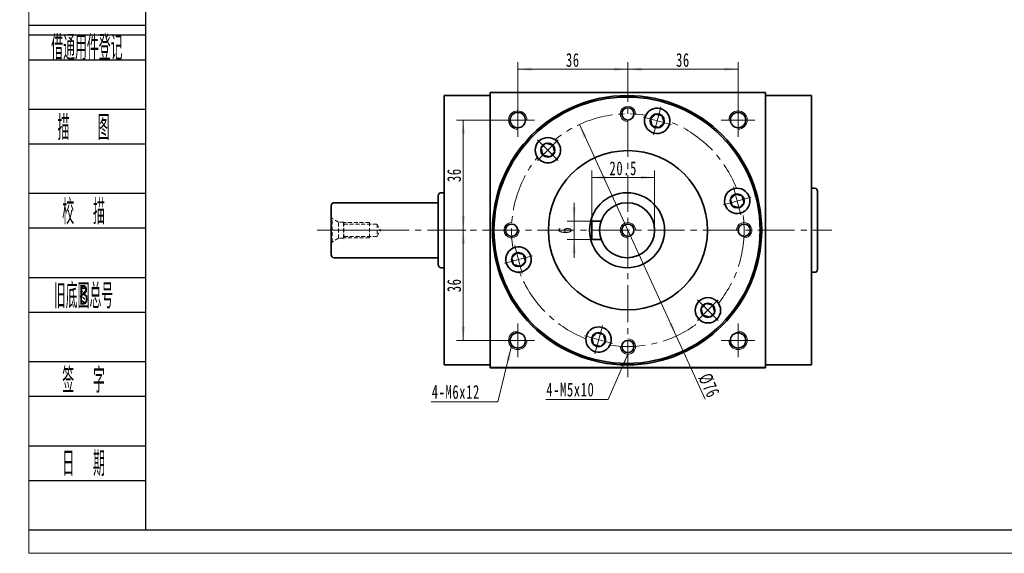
# Model space of a CAD drawing. Header units: millimetres. Extents: x -12 to 632, y 44 to 497.
# Tile 1 of 4: x -12 to 310, y 44 to 218. Entities that reach past the tile are written whole.
import ezdxf
from ezdxf.enums import TextEntityAlignment as Align

# ---------------------------------------------------------------- set-up
doc = ezdxf.new("R2010")
doc.units = ezdxf.units.MM
doc.set_wipeout_variables(frame=1)
doc.linetypes.add('HIDDEN', pattern=[1.905, 1.27, -0.635])
doc.linetypes.add('点画线', pattern=[18, 12, -2, 2, -2])
doc.layers.get('0').update_dxf_attribs({"lineweight": 35})
doc.layers.add('2细线层', color=4, linetype='Continuous')
doc.layers.add('6文字层', color=3, linetype='Continuous')
for name, color, linetype, lineweight in [('中心线层', 1, '点画线', 18), ('图框_外框线', 7, 'Continuous', 18), ('尺寸线层', 3, 'Continuous', 18), ('粗实线', 7, 'Continuous', 50), ('粗实线层', 7, 'Continuous', 35)]:
    doc.layers.add(name, color=color, linetype=linetype, lineweight=lineweight)
doc.styles.add('PC_TEXTSTYLE', font='ISOCP.SHX', dxfattribs={"width": 0.707, "bigfont": 'GBCBIG.SHX'})
doc.styles.add('标准', font='txt', dxfattribs={"width": 0.667})
doc.dimstyles.new('a4-1-1', dxfattribs={"dimtxt": 3, "dimasz": 3, "dimexe": 1.5, "dimexo": 0, "dimgap": 0.5, "dimtad": 1, "dimdec": 3, "dimdsep": 46, "dimtxsty": '标准', "dimblk": '_CAXARROW', "dimcen": 0, "dimdle": 4, "dimazin": 2, "dimtfac": 0.707107, "dimtdec": 3, "dimtix": 1, "dimtmove": 2, "dimatfit": 3, "dimfxl": 0, "dimfrac": 2, "dimtolj": 1, "dimtzin": 0, "dimarcsym": 0})

# ---------------------------------------------------------------- blocks, each defined once
blk = doc.blocks.new('23343f_6')
at = {"layer": '中心线层', "linetype": '点画线', "lineweight": 18}
blk.add_line((17.47, 0), (-1.33, 0), dxfattribs=at)
at = {"layer": '粗实线层', "color": 6, "linetype": 'HIDDEN', "lineweight": 18}
for p, q in [((0, -4.4), (0, 4.4)), ((0, 4.4), (0.32, 3.85)), ((2.4, 2.65), (0.32, 3.85)), ((0.32, -3.85), (0.32, 3.85)), ((4, 2.65), (2.4, 2.65)), ((2.4, -2.65), (2.4, 2.65)), ((4.15, 2.5), (4, 2.65)), ((4, -2.65), (4, 2.65)), ((12.5, 2.5), (4.15, 2.5)), ((4.15, -2.5), (4.15, 2.5)), ((4.15, 2), (15, 2)), ((12.5, -2.5), (12.5, 2.5)), ((15, 2), (16.15, 0)), ((15, 2), (15, -2)), ((2.4, -2.65), (0.32, -3.85)), ((4, -2.65), (2.4, -2.65)), ((4.15, -2.5), (4, -2.65)), ((4.15, -2), (15, -2)), ((12.5, -2.5), (4.15, -2.5)), ((15, -2), (16.15, 0)), ((0, -4.4), (0.32, -3.85))]:
    blk.add_line(p, q, dxfattribs=at)
blk = doc.blocks.new('*X39')
at = {"layer": '尺寸线层', "linetype": 'Continuous'}
for points in [[(175.38, 166.87), (179.88, 167.44), (179.88, 166.31)], [(195.88, 166.87), (191.38, 167.44), (191.38, 166.31)]]:
    blk.add_hatch(color=0, dxfattribs=at).paths.add_polyline_path(points, flags=0)
at = {"layer": '尺寸线层', "color": 0, "linetype": 'Continuous'}
for p, q in [((175.38, 152.65), (175.38, 169.12)), ((195.88, 149.65), (195.88, 169.12)), ((175.38, 166.87), (195.88, 166.87))]:
    blk.add_line(p, q, dxfattribs=at)
at = {"layer": '尺寸线层', "color": 0, "insert": (185.63, 169.85), "char_height": 4.5, "width": 16.432, "attachment_point": 5, "line_spacing_factor": 1.15057, "style": '标准'}
blk.add_mtext('\\T1.1;20.5', dxfattribs=at)
blk = doc.blocks.new('_CAXARROW')
blk.add_hatch(color=0).paths.add_polyline_path([(0, 0), (-1, 0.125), (-1, -0.125)], flags=0)
blk = doc.blocks.new('*X40')
at = {"layer": '尺寸线层', "linetype": 'Continuous'}
for points in [[(169.56, 152.65), (170.12, 157.15), (169, 157.15)], [(169.56, 146.65), (170.12, 142.15), (169, 142.15)]]:
    blk.add_hatch(color=0, dxfattribs=at).paths.add_polyline_path(points, flags=0)
at = {"layer": '尺寸线层', "color": 0, "linetype": 'Continuous'}
for p, q in [((169.56, 158.65), (169.56, 140.65)), ((175.38, 152.65), (167.31, 152.65)), ((175.38, 146.65), (167.31, 146.65))]:
    blk.add_line(p, q, dxfattribs=at)
at = {"layer": '尺寸线层', "color": 0, "insert": (166.59, 149.65), "char_height": 4.5, "width": 9, "attachment_point": 5, "rotation": 90, "line_spacing_factor": 1.15057, "style": '标准'}
blk.add_mtext('\\T1.1;6', dxfattribs=at)
blk = doc.blocks.new('*X42')
at = {"layer": '尺寸线层', "linetype": 'Continuous'}
for points in [[(171.31, 184.2), (172.67, 179.87), (173.69, 180.34)], [(202.97, 115.11), (200.59, 118.97), (201.61, 119.43)]]:
    blk.add_hatch(color=0, dxfattribs=at).paths.add_polyline_path(points, flags=0)
at = {"layer": '尺寸线层', "color": 0, "linetype": 'Continuous'}
blk.add_line((212.45, 94.43), (171.31, 184.2), dxfattribs=at)
at = {"layer": '尺寸线层', "color": 0, "insert": (213.67, 98.91), "char_height": 4.5, "width": 14.8161, "attachment_point": 5, "rotation": 294.6227, "line_spacing_factor": 1.15057, "style": '标准'}
blk.add_mtext('\\T1.1;%%C76', dxfattribs=at)
blk = doc.blocks.new('*X43')
at = {"layer": '尺寸线层', "linetype": 'Continuous'}
blk.add_hatch(color=0, dxfattribs=at).paths.add_polyline_path([(8.68, 14.78), (7.39, 10.44), (6.36, 10.89)], flags=0)
at = {"layer": '尺寸线层', "color": 0, "linetype": 'Continuous'}
blk.add_line((8.68, 14.78), (2.21, 0), dxfattribs=at)
at = {"layer": '尺寸线层', "color": 0}
for p, q in [((2.21, 0), (0, 0)), ((0, 0), (0, 0)), ((0, 0), (-18.19, 0))]:
    blk.add_line(p, q, dxfattribs=at)
at = {"layer": '尺寸线层', "color": 0, "insert": (-2.25, 0.9), "char_height": 4.5, "width": 30.4628, "attachment_point": 9, "line_spacing_factor": 1.15057, "style": '标准'}
blk.add_mtext('\\T1.1;4-M5x10', dxfattribs=at)
blk = doc.blocks.new('*X50')
at = {"layer": '尺寸线层', "linetype": 'Continuous'}
for points in [[(151.14, 202.27), (155.64, 201.71), (155.64, 202.83)], [(187.14, 202.27), (182.64, 201.71), (182.64, 202.83)]]:
    blk.add_hatch(color=0, dxfattribs=at).paths.add_polyline_path(points, flags=0)
at = {"layer": '尺寸线层', "color": 0, "linetype": 'Continuous'}
for p, q in [((151.14, 191.15), (151.14, 204.52)), ((187.14, 197.65), (187.14, 204.52)), ((187.14, 202.27), (151.14, 202.27))]:
    blk.add_line(p, q, dxfattribs=at)
at = {"layer": '尺寸线层', "color": 0, "insert": (169.14, 205.25), "char_height": 4.5, "width": 9, "attachment_point": 5, "line_spacing_factor": 1.15057, "style": '标准'}
blk.add_mtext('\\T1.1;36', dxfattribs=at)
blk = doc.blocks.new('*X51')
at = {"layer": '尺寸线层', "linetype": 'Continuous'}
for points in [[(133.34, 185.65), (133.9, 181.15), (132.78, 181.15)], [(133.34, 149.65), (133.9, 154.15), (132.78, 154.15)]]:
    blk.add_hatch(color=0, dxfattribs=at).paths.add_polyline_path(points, flags=0)
at = {"layer": '尺寸线层', "color": 0, "linetype": 'Continuous'}
for p, q in [((145.64, 185.65), (131.09, 185.65)), ((133.34, 185.65), (133.34, 149.65)), ((134.25, 149.65), (131.09, 149.65))]:
    blk.add_line(p, q, dxfattribs=at)
at = {"layer": '尺寸线层', "color": 0, "insert": (130.36, 167.65), "char_height": 4.5, "width": 9, "attachment_point": 5, "rotation": 90, "line_spacing_factor": 1.15057, "style": '标准'}
blk.add_mtext('\\T1.1;36', dxfattribs=at)
blk = doc.blocks.new('*X52')
at = {"layer": '尺寸线层', "linetype": 'Continuous'}
for points in [[(187.14, 202.27), (191.64, 202.83), (191.64, 201.71)], [(223.14, 202.27), (218.64, 202.83), (218.64, 201.71)]]:
    blk.add_hatch(color=0, dxfattribs=at).paths.add_polyline_path(points, flags=0)
at = {"layer": '尺寸线层', "color": 0, "linetype": 'Continuous'}
for p, q in [((187.14, 197.65), (187.14, 204.52)), ((223.14, 191.15), (223.14, 204.52)), ((187.14, 202.27), (223.14, 202.27))]:
    blk.add_line(p, q, dxfattribs=at)
at = {"layer": '尺寸线层', "color": 0, "insert": (205.14, 205.25), "char_height": 4.5, "width": 9, "attachment_point": 5, "line_spacing_factor": 1.15057, "style": '标准'}
blk.add_mtext('\\T1.1;36', dxfattribs=at)
blk = doc.blocks.new('*X53')
at = {"layer": '尺寸线层', "linetype": 'Continuous'}
for points in [[(133.34, 149.65), (133.9, 145.15), (132.78, 145.15)], [(133.34, 113.65), (133.9, 118.15), (132.78, 118.15)]]:
    blk.add_hatch(color=0, dxfattribs=at).paths.add_polyline_path(points, flags=0)
at = {"layer": '尺寸线层', "color": 0, "linetype": 'Continuous'}
for p, q in [((134.25, 149.65), (131.09, 149.65)), ((133.34, 149.65), (133.34, 113.65)), ((145.64, 113.65), (131.09, 113.65))]:
    blk.add_line(p, q, dxfattribs=at)
at = {"layer": '尺寸线层', "color": 0, "insert": (130.36, 131.65), "char_height": 4.5, "width": 9, "attachment_point": 5, "rotation": 90, "line_spacing_factor": 1.15057, "style": '标准'}
blk.add_mtext('\\T1.1;36', dxfattribs=at)
blk = doc.blocks.new('*X54')
at = {"layer": '尺寸线层', "linetype": 'Continuous'}
blk.add_hatch(color=0, dxfattribs=at).paths.add_polyline_path([(8.01, 17.89), (7.5, 13.39), (6.4, 13.65)], flags=0)
at = {"layer": '尺寸线层', "color": 0, "linetype": 'Continuous'}
blk.add_line((8.01, 17.89), (3.67, 0), dxfattribs=at)
at = {"layer": '尺寸线层', "color": 0}
for p, q in [((0, 0), (-18.14, 0)), ((3.67, 0), (0, 0)), ((0, 0), (0, 0))]:
    blk.add_line(p, q, dxfattribs=at)
at = {"layer": '尺寸线层', "color": 0, "insert": (-2.25, 0.9), "char_height": 4.5, "width": 30.2032, "attachment_point": 9, "line_spacing_factor": 1.15057, "style": '标准'}
blk.add_mtext('\\T1.1;4-M6x12', dxfattribs=at)
blk = doc.blocks.new('*X55')
at = {"layer": '中心线层', "linetype": '点画线', "lineweight": 18}
for p, q in [((0, -4.76), (0, 4.76)), ((-4.76, 0), (4.76, 0))]:
    blk.add_line(p, q, dxfattribs=at)
at = {"layer": '粗实线层'}
for p, q in [((-2.31, 0), (-1.15, 2)), ((-2.31, 0), (-1.15, -2)), ((-1.15, 2), (1.15, 2)), ((2.31, 0), (1.15, 2)), ((2.31, 0), (1.15, 2)), ((2.31, 0), (1.15, -2)), ((-1.15, -2), (1.15, -2))]:
    blk.add_line(p, q, dxfattribs=at)
blk.add_circle((0, 0), 2.31, dxfattribs=at)
for start, end in [(0, 180), (180, 360)]:
    blk.add_arc((0, 0), 4.14, start, end, dxfattribs=at)

msp = doc.modelspace()

# ---------------------------------------------------------------- linework, layer by layer
at = {"layer": '2细线层'}
for p, q in [((-8.4191, 216.6989), (29.4474, 216.6989)), ((-8.4191, 213.464), (29.4474, 213.464)), ((-8.4191, 205.3769), (29.4474, 205.3769)), ((-8.4191, 189.2026), (29.4474, 189.2026)), ((-8.4191, 177.8807), (29.4474, 177.8807)), ((-8.4191, 161.7064), (29.4474, 161.7064)), ((-8.4191, 150.3844), (29.4474, 150.3844)), ((-8.4191, 134.2102), (29.4474, 134.2102)), ((-8.4191, 122.8882), (29.4474, 122.8882)), ((-8.4191, 106.714), (29.4474, 106.714)), ((-8.4191, 95.392), (29.4474, 95.392)), ((-8.4191, 79.2177), (29.4474, 79.2177)), ((-8.4191, 67.8958), (29.4474, 67.8958)), ((-8.4191, 51.7215), (29.4474, 51.7215))]:
    msp.add_line(p, q, dxfattribs=at)
at = {"layer": '中心线层'}
for p, q in [((187.1409, 101.6544), (187.1409, 197.6544)), ((151.1409, 180.1544), (151.1409, 191.1544)), ((223.1409, 191.1544), (223.1409, 180.1544)), ((145.6409, 185.6544), (156.6409, 185.6544)), ((217.6409, 185.6544), (228.6409, 185.6544)), ((85.626, 149.6544), (253.8159, 149.6544)), ((151.1409, 108.1544), (151.1409, 119.1544)), ((223.1409, 119.1544), (223.1409, 108.1544)), ((156.6409, 113.6544), (145.6409, 113.6544)), ((228.6409, 113.6544), (217.6409, 113.6544))]:
    msp.add_line(p, q, dxfattribs=at)
msp.add_circle((187.1409, 149.6544), 38, dxfattribs=at)
at = {"layer": '粗实线', "lineweight": 40}
msp.add_line((232.1409, 104.6544), (142.1409, 104.6544), dxfattribs=at)
at = {"layer": '粗实线层'}
for p, q in [((142.1409, 193.6544), (127.1409, 193.6544)), ((127.1409, 105.6544), (127.1409, 193.6544)), ((142.1409, 194.6544), (232.1409, 194.6544)), ((142.1409, 104.6544), (142.1409, 194.6544)), ((232.1409, 104.6544), (232.1409, 194.6544)), ((232.1409, 193.6544), (247.1409, 193.6544)), ((247.1409, 193.6544), (247.1409, 105.6544)), ((126.1409, 161.9044), (127.1409, 161.9044)), ((248.1409, 163.4044), (247.1409, 163.4044)), ((249.1409, 162.4044), (249.1409, 136.9044)), ((125.1409, 158.6544), (91.1409, 158.6544)), ((125.1409, 160.9044), (125.1409, 138.4044)), ((90.1409, 157.6544), (90.1409, 141.6544)), ((175.3776, 152.6544), (175.3776, 146.6544)), ((175.3776, 152.6544), (178.3923, 152.6544)), ((175.3776, 146.6544), (178.3923, 146.6544)), ((91.1409, 140.6544), (125.1409, 140.6544)), ((126.1409, 137.4044), (127.1409, 137.4044)), ((248.1409, 135.9044), (247.1409, 135.9044)), ((142.1409, 105.6544), (127.1409, 105.6544)), ((232.1409, 105.6544), (247.1409, 105.6544))]:
    msp.add_line(p, q, dxfattribs=at)
for centre, radius in [((186.8776, 149.6544), 44), ((186.8776, 149.6544), 43.5), ((151.1409, 185.6544), 2.5), ((187.1409, 187.6544), 2), ((223.1409, 185.6544), 2.5), ((187.1409, 149.6544), 26), ((186.8776, 149.6544), 12.25), ((186.8776, 149.6544), 9), ((149.1409, 149.6544), 2), ((187.1409, 149.6544), 2), ((225.1409, 149.6544), 2), ((151.1409, 113.6544), 2.5), ((223.1409, 113.6544), 2.5), ((187.1409, 111.6544), 2)]:
    msp.add_circle(centre, radius, dxfattribs=at)
at = {"layer": '粗实线层', "lineweight": 18}
for centre, radius, start, end in [((187.1409, 187.6544), 2.5, 358.11493, 270), ((151.1409, 185.6544), 3, 0, 270), ((223.1409, 185.6544), 3, 270, 180), ((149.1409, 149.6544), 2.5, 88.11493, 0), ((187.1409, 149.6544), 2.5, 0, 270), ((225.1409, 149.6544), 2.5, 268.11493, 180), ((151.1409, 113.6544), 3, 90, 360), ((223.1409, 113.6544), 3, 180, 90), ((187.1409, 111.6544), 2.5, 178.11493, 90)]:
    msp.add_arc(centre, radius, start, end, dxfattribs=at)
at = {"layer": '粗实线层'}
for centre, start, end in [((126.1409, 160.9044), 90, 180), ((248.1409, 162.4044), 0, 90), ((91.1409, 157.6544), 90, 180), ((91.1409, 141.6544), 180, 270), ((126.1409, 138.4044), 180, 270), ((248.1409, 136.9044), 270, 360)]:
    msp.add_arc(centre, 1, start, end, dxfattribs=at)

# ---------------------------------------------------------------- block references
at = {"layer": '尺寸线层'}
for name, p in [('*X54', (141.0094, 93.5998)), ('*X43', (178.4605, 94.3698))]:
    msp.add_blockref(name, p, dxfattribs=at)
at = {"layer": '粗实线层'}
msp.add_blockref('23343f_6', (90.1409, 149.6544), dxfattribs=at)

# ---------------------------------------------------------------- texts
at = {"layer": '6文字层', "color": 3, "style": 'PC_TEXTSTYLE'}
for s, width, p in [('借通用件登记', 0.667, (10.3088, 209.6349)), ('描   图', 0.6667, (9.2296, 183.5417)), ('校  描', 0.667, (9.2296, 156.0454)), ('旧底图总号', 0.667, (9.2296, 128.5492)), ('签  字', 0.667, (9.2296, 101.053)), ('日  期', 0.667, (9.2396, 73.7182))]:
    msp.add_text(s, height=8.08713, dxfattribs=dict(at, width=width)).set_placement(p, align=Align.MIDDLE)
at = {"layer": '6文字层', "width": 0.707}
msp.add_text('B', height=6.4697, dxfattribs=at).set_placement((9.2296, 128.5492), align=Align.MIDDLE)

# ---------------------------------------------------------------- dimensions: what is measured, and where the dimension line sits
at = {"layer": '尺寸线层'}
for base, p1, p2, picture, middle in [((151.1409, 202.2716), (187.1409, 197.6544), (151.1409, 191.1544), '*X50', (169.1409, 205.2465)), ((223.1409, 202.2716), (187.1409, 197.6544), (223.1409, 191.1544), '*X52', (205.1409, 205.2465)), ((195.8776, 166.8743), (175.3776, 152.6544), (195.8776, 149.6544), '*X39', (185.6276, 169.8492))]:
    dim = msp.add_linear_dim(base=base, p1=p1, p2=p2, dimstyle='a4-1-1', override={"dimsah": 1, "dimtfill": 1, "dimtzin": 0}, dxfattribs=at)
    dim.commit()
    dim.dimension.update_dxf_attribs({"geometry": picture, "text_midpoint": middle})
for base, p1, p2, picture, middle in [((133.3379, 149.6544), (145.6409, 185.6544), (134.249, 149.6544), '*X51', (130.363, 167.6544)), ((169.5611, 146.6544), (175.3776, 152.6544), (175.3776, 146.6544), '*X40', (166.5863, 149.6544)), ((133.3379, 113.6544), (134.249, 149.6544), (145.6409, 113.6544), '*X53', (130.363, 131.6544))]:
    dim = msp.add_linear_dim(base=base, p1=p1, p2=p2, angle=270, dimstyle='a4-1-1', override={"dimsah": 1, "dimtfill": 1, "dimtzin": 0}, dxfattribs=at)
    dim.commit()
    dim.dimension.update_dxf_attribs({"geometry": picture, "text_midpoint": middle})
dim = msp.add_diameter_dim_2p(p1=(171.3086, 184.1991), p2=(202.9732, 115.1097), dimstyle='a4-1-1', override={"dimpost": '%%C<>', "dimsah": 1, "dimtfill": 1, "dimtzin": 0}, dxfattribs=at)
dim.commit()
dim.dimension.update_dxf_attribs({"geometry": '*X42', "text_midpoint": (210.9664, 97.6694), "dimtype": 163})

# ---------------------------------------------------------------- next in the draw order: wipeouts: each hides what was drawn before it
for points in [[(200.7161, 184.3222), (200.7224, 184.3456), (200.7284, 184.3691), (200.7344, 184.3926), (200.7402, 184.4162), (200.7458, 184.4398), (200.7513, 184.4634), (200.7567, 184.4871), (200.762, 184.5108), (200.7671, 184.5345), (200.772, 184.5582), (200.7769, 184.582), (200.7816, 184.6058), (200.7861, 184.6296), (200.7905, 184.6535), (200.7948, 184.6774), (200.7989, 184.7013), (200.8029, 184.7252), (200.8067, 184.7492), (200.8104, 184.7732), (200.814, 184.7972), (200.8174, 184.8212), (200.8207, 184.8452), (200.8239, 184.8693), (200.8269, 184.8934), (200.8297, 184.9175), (200.8325, 184.9416), (200.835, 184.9657), (200.8375, 184.9898), (200.8398, 185.014), (200.8419, 185.0382), (200.8419, 185.0382), (200.854, 185.2303), (200.8571, 185.4227), (200.8513, 185.6151), (200.8365, 185.8071), (200.8129, 185.9981), (200.7803, 186.1878), (200.739, 186.3758), (200.689, 186.5617), (200.6304, 186.745), (200.5634, 186.9255), (200.488, 187.1026), (200.4045, 187.276), (200.313, 187.4454), (200.2138, 187.6103), (200.107, 187.7705), (199.9928, 187.9255), (199.8716, 188.075), (199.7436, 188.2187), (199.609, 188.3563), (199.4681, 188.4875), (199.3214, 188.6121), (199.1689, 188.7296), (199.0112, 188.84), (198.8486, 188.9429), (198.6813, 189.0381), (198.5097, 189.1255), (198.3343, 189.2048), (198.1555, 189.2758), (197.9734, 189.3385), (197.7887, 189.3926), (197.7887, 189.3926), (197.6017, 189.4381), (197.4127, 189.4748), (197.2223, 189.5027), (197.0307, 189.5218), (196.8385, 189.5319), (196.646, 189.5331), (196.4537, 189.5253), (196.2619, 189.5086), (196.0712, 189.4829), (195.8818, 189.4485), (195.6942, 189.4053), (195.5088, 189.3534), (195.3261, 189.2929), (195.1463, 189.2241), (194.97, 189.1469), (194.7974, 189.0616), (194.629, 188.9684), (194.4651, 188.8675), (194.306, 188.7591), (194.1522, 188.6434), (194.0039, 188.5206), (193.8615, 188.3911), (193.7253, 188.2551), (193.5955, 188.113), (193.4725, 187.9649), (193.3565, 187.8113), (193.2477, 187.6525), (193.1465, 187.4888), (193.053, 187.3205), (192.9674, 187.1481), (192.9674, 187.1481), (192.9571, 187.1261), (192.947, 187.1041), (192.9371, 187.0819), (192.9273, 187.0598), (192.9176, 187.0375), (192.908, 187.0152), (192.8986, 186.9929), (192.8892, 186.9705), (192.8801, 186.948), (192.871, 186.9255), (192.8621, 186.9029), (192.8533, 186.8803), (192.8447, 186.8576), (192.8362, 186.8349), (192.8278, 186.8121), (192.8195, 186.7893), (192.8114, 186.7664), (192.8035, 186.7435), (192.7956, 186.7206), (192.7879, 186.6976), (192.7803, 186.6745), (192.7729, 186.6514), (192.7656, 186.6283), (192.7584, 186.6051), (192.7514, 186.5819), (192.7445, 186.5586), (192.7377, 186.5353), (192.7311, 186.512), (192.7246, 186.4886), (192.7183, 186.4652), (192.7183, 186.4652), (192.6677, 186.2544), (192.6282, 186.0413), (192.5999, 185.8264), (192.5829, 185.6103), (192.5772, 185.3937), (192.5829, 185.177), (192.5999, 184.9609), (192.6282, 184.746), (192.6677, 184.5329), (192.7183, 184.3222), (192.7798, 184.1143), (192.8522, 183.91), (192.9351, 183.7098), (193.0284, 183.5141), (193.1319, 183.3237), (193.2451, 183.1389), (193.3679, 182.9602), (193.4998, 182.7883), (193.6406, 182.6235), (193.7898, 182.4662), (193.947, 182.317), (194.1118, 182.1763), (194.2838, 182.0443), (194.4624, 181.9216), (194.6472, 181.8083), (194.8377, 181.7049), (195.0333, 181.6116), (195.2336, 181.5286), (195.4379, 181.4563), (195.6457, 181.3947), (195.6457, 181.3947), (195.8565, 181.3441), (196.0696, 181.3046), (196.2845, 181.2763), (196.5005, 181.2593), (196.7172, 181.2537), (196.9339, 181.2593), (197.15, 181.2763), (197.3648, 181.3046), (197.578, 181.3441), (197.7887, 181.3947), (197.9965, 181.4563), (198.2009, 181.5286), (198.4011, 181.6116), (198.5967, 181.7049), (198.7872, 181.8083), (198.972, 181.9216), (199.1506, 182.0443), (199.3226, 182.1763), (199.4874, 182.317), (199.6446, 182.4662), (199.7938, 182.6235), (199.9346, 182.7883), (200.0665, 182.9602), (200.1893, 183.1389), (200.3026, 183.3237), (200.406, 183.5141), (200.4993, 183.7098), (200.5822, 183.91), (200.6546, 184.1143)], [(163.9054, 178.7448), (163.8882, 178.7619), (163.8709, 178.7789), (163.8535, 178.7958), (163.836, 178.8126), (163.8184, 178.8293), (163.8006, 178.8459), (163.7829, 178.8624), (163.765, 178.8788), (163.747, 178.8951), (163.7289, 178.9112), (163.7107, 178.9273), (163.6924, 178.9433), (163.6741, 178.9591), (163.6556, 178.9749), (163.6371, 178.9905), (163.6184, 179.006), (163.5997, 179.0214), (163.5809, 179.0368), (163.5619, 179.052), (163.5429, 179.067), (163.5239, 179.082), (163.5047, 179.0969), (163.4854, 179.1116), (163.4661, 179.1263), (163.4466, 179.1408), (163.4271, 179.1552), (163.4075, 179.1695), (163.3878, 179.1837), (163.368, 179.1978), (163.3482, 179.2117), (163.3482, 179.2117), (163.1879, 179.3182), (163.0227, 179.4172), (162.8532, 179.5083), (162.6796, 179.5915), (162.5023, 179.6665), (162.3218, 179.7332), (162.1383, 179.7914), (161.9523, 179.8411), (161.7642, 179.882), (161.5745, 179.9142), (161.3834, 179.9375), (161.1914, 179.9519), (160.999, 179.9573), (160.8066, 179.9538), (160.6145, 179.9414), (160.4232, 179.92), (160.2331, 179.8898), (160.0446, 179.8508), (159.8581, 179.803), (159.6741, 179.7467), (159.4928, 179.6818), (159.3148, 179.6086), (159.1404, 179.5272), (158.9699, 179.4378), (158.8038, 179.3405), (158.6424, 179.2357), (158.486, 179.1234), (158.335, 179.004), (158.1898, 178.8777), (158.0505, 178.7448), (158.0505, 178.7448), (157.9176, 178.6055), (157.7913, 178.4603), (157.6719, 178.3093), (157.5597, 178.1529), (157.4548, 177.9915), (157.3575, 177.8254), (157.2681, 177.655), (157.1867, 177.4805), (157.1135, 177.3025), (157.0487, 177.1213), (156.9923, 176.9372), (156.9445, 176.7507), (156.9055, 176.5622), (156.8753, 176.3721), (156.8539, 176.1808), (156.8415, 175.9888), (156.838, 175.7963), (156.8435, 175.6039), (156.8579, 175.4119), (156.8812, 175.2209), (156.9133, 175.0311), (156.9543, 174.843), (157.0039, 174.657), (157.0621, 174.4735), (157.1288, 174.293), (157.2038, 174.1157), (157.287, 173.9421), (157.3782, 173.7726), (157.4771, 173.6075), (157.5836, 173.4471), (157.5836, 173.4471), (157.5976, 173.4273), (157.6116, 173.4075), (157.6258, 173.3878), (157.6401, 173.3682), (157.6545, 173.3487), (157.669, 173.3293), (157.6837, 173.3099), (157.6984, 173.2906), (157.7133, 173.2715), (157.7283, 173.2524), (157.7434, 173.2334), (157.7586, 173.2145), (157.7739, 173.1956), (157.7893, 173.1769), (157.8048, 173.1583), (157.8205, 173.1397), (157.8362, 173.1213), (157.8521, 173.1029), (157.868, 173.0846), (157.8841, 173.0664), (157.9003, 173.0484), (157.9165, 173.0304), (157.9329, 173.0125), (157.9494, 172.9947), (157.966, 172.977), (157.9827, 172.9594), (157.9995, 172.9419), (158.0164, 172.9245), (158.0334, 172.9071), (158.0505, 172.8899), (158.0505, 172.8899), (158.2078, 172.7407), (158.3726, 172.6), (158.5445, 172.468), (158.7232, 172.3453), (158.908, 172.232), (159.0984, 172.1286), (159.2941, 172.0353), (159.4943, 171.9523), (159.6986, 171.88), (159.9064, 171.8184), (160.1172, 171.7678), (160.3303, 171.7283), (160.5452, 171.7), (160.7613, 171.683), (160.978, 171.6774), (161.1946, 171.683), (161.4107, 171.7), (161.6256, 171.7283), (161.8387, 171.7678), (162.0495, 171.8184), (162.2573, 171.88), (162.4616, 171.9523), (162.6618, 172.0353), (162.8575, 172.1286), (163.048, 172.232), (163.2328, 172.3453), (163.4114, 172.468), (163.5833, 172.6), (163.7482, 172.7407), (163.9054, 172.8899), (163.9054, 172.8899), (164.0546, 173.0472), (164.1953, 173.212), (164.3273, 173.3839), (164.4501, 173.5626), (164.5633, 173.7474), (164.6667, 173.9378), (164.76, 174.1335), (164.843, 174.3337), (164.9153, 174.538), (164.9769, 174.7459), (165.0275, 174.9566), (165.067, 175.1697), (165.0953, 175.3846), (165.1123, 175.6007), (165.118, 175.8174), (165.1123, 176.034), (165.0953, 176.2501), (165.067, 176.465), (165.0275, 176.6781), (164.9769, 176.8889), (164.9153, 177.0967), (164.843, 177.301), (164.76, 177.5013), (164.6667, 177.6969), (164.5633, 177.8874), (164.4501, 178.0722), (164.3273, 178.2508), (164.1953, 178.4228), (164.0546, 178.5876)], [(223.9517, 155.2318), (223.9751, 155.2381), (223.9985, 155.2446), (224.0218, 155.2512), (224.0451, 155.258), (224.0684, 155.2649), (224.0916, 155.2719), (224.1148, 155.2791), (224.1379, 155.2864), (224.161, 155.2938), (224.1841, 155.3014), (224.2071, 155.3091), (224.23, 155.317), (224.2529, 155.3249), (224.2758, 155.3331), (224.2986, 155.3413), (224.3214, 155.3497), (224.3441, 155.3582), (224.3668, 155.3668), (224.3894, 155.3756), (224.412, 155.3845), (224.4345, 155.3936), (224.457, 155.4028), (224.4794, 155.4121), (224.5017, 155.4215), (224.524, 155.4311), (224.5462, 155.4408), (224.5684, 155.4506), (224.5906, 155.4606), (224.6126, 155.4706), (224.6346, 155.4809), (224.6346, 155.4809), (224.807, 155.5665), (224.9753, 155.66), (225.139, 155.7612), (225.2978, 155.87), (225.4514, 155.986), (225.5995, 156.109), (225.7416, 156.2388), (225.8776, 156.375), (226.0071, 156.5174), (226.1298, 156.6657), (226.2456, 156.8196), (226.354, 156.9786), (226.4549, 157.1425), (226.5481, 157.3109), (226.6334, 157.4835), (226.7106, 157.6598), (226.7794, 157.8396), (226.8399, 158.0223), (226.8918, 158.2077), (226.935, 158.3953), (226.9694, 158.5847), (226.9951, 158.7754), (227.0118, 158.9672), (227.0196, 159.1595), (227.0184, 159.352), (227.0083, 159.5442), (226.9892, 159.7358), (226.9613, 159.9262), (226.9246, 160.1152), (226.8791, 160.3022), (226.8791, 160.3022), (226.825, 160.487), (226.7623, 160.669), (226.6913, 160.8479), (226.612, 161.0233), (226.5246, 161.1948), (226.4294, 161.3621), (226.3265, 161.5247), (226.2161, 161.6824), (226.0986, 161.8349), (225.974, 161.9816), (225.8428, 162.1225), (225.7052, 162.2571), (225.5615, 162.3851), (225.4119, 162.5063), (225.257, 162.6205), (225.0968, 162.7273), (224.9319, 162.8265), (224.7625, 162.918), (224.5891, 163.0015), (224.412, 163.0769), (224.2315, 163.1439), (224.0482, 163.2025), (223.8623, 163.2525), (223.6743, 163.2938), (223.4846, 163.3264), (223.2935, 163.35), (223.1016, 163.3648), (222.9092, 163.3706), (222.7168, 163.3675), (222.5246, 163.3554), (222.5246, 163.3554), (222.5005, 163.3533), (222.4763, 163.351), (222.4522, 163.3485), (222.4281, 163.346), (222.4039, 163.3432), (222.3799, 163.3404), (222.3558, 163.3374), (222.3317, 163.3342), (222.3077, 163.3309), (222.2837, 163.3275), (222.2597, 163.324), (222.2357, 163.3202), (222.2117, 163.3164), (222.1878, 163.3124), (222.1639, 163.3083), (222.14, 163.304), (222.1161, 163.2996), (222.0923, 163.2951), (222.0685, 163.2904), (222.0447, 163.2855), (222.021, 163.2806), (221.9973, 163.2755), (221.9736, 163.2702), (221.9499, 163.2648), (221.9263, 163.2593), (221.9027, 163.2537), (221.8791, 163.2479), (221.8556, 163.2419), (221.8321, 163.2359), (221.8087, 163.2297), (221.8087, 163.2297), (221.6008, 163.1681), (221.3965, 163.0957), (221.1963, 163.0128), (221.0006, 162.9195), (220.8102, 162.8161), (220.6254, 162.7028), (220.4467, 162.58), (220.2748, 162.4481), (220.11, 162.3073), (219.9527, 162.1581), (219.8035, 162.0009), (219.6628, 161.8361), (219.5308, 161.6641), (219.4081, 161.4855), (219.2948, 161.3007), (219.1914, 161.1102), (219.0981, 160.9146), (219.0151, 160.7144), (218.9428, 160.51), (218.8812, 160.3022), (218.8306, 160.0915), (218.7911, 159.8784), (218.7628, 159.6635), (218.7458, 159.4474), (218.7402, 159.2307), (218.7458, 159.014), (218.7628, 158.798), (218.7911, 158.5831), (218.8306, 158.37), (218.8812, 158.1592), (218.8812, 158.1592), (218.9428, 157.9514), (219.0151, 157.7471), (219.0981, 157.5468), (219.1914, 157.3512), (219.2948, 157.1607), (219.4081, 156.9759), (219.5308, 156.7973), (219.6628, 156.6253), (219.8035, 156.4605), (219.9527, 156.3033), (220.11, 156.1541), (220.2748, 156.0133), (220.4467, 155.8814), (220.6254, 155.7586), (220.8102, 155.6454), (221.0006, 155.542), (221.1963, 155.4486), (221.3965, 155.3657), (221.6008, 155.2933), (221.8087, 155.2318), (222.0194, 155.1812), (222.2325, 155.1417), (222.4474, 155.1134), (222.6635, 155.0964), (222.8802, 155.0907), (223.0968, 155.0964), (223.3129, 155.1134), (223.5278, 155.1417), (223.7409, 155.1812)], [(150.3301, 144.077), (150.3067, 144.0707), (150.2833, 144.0642), (150.26, 144.0576), (150.2367, 144.0508), (150.2134, 144.0439), (150.1902, 144.0369), (150.167, 144.0297), (150.1439, 144.0224), (150.1208, 144.015), (150.0977, 144.0074), (150.0747, 143.9997), (150.0518, 143.9919), (150.0289, 143.9839), (150.006, 143.9758), (149.9832, 143.9675), (149.9604, 143.9591), (149.9377, 143.9506), (149.915, 143.942), (149.8924, 143.9332), (149.8698, 143.9243), (149.8473, 143.9153), (149.8249, 143.9061), (149.8025, 143.8968), (149.7801, 143.8873), (149.7578, 143.8778), (149.7356, 143.8681), (149.7134, 143.8582), (149.6913, 143.8483), (149.6692, 143.8382), (149.6472, 143.828), (149.6472, 143.828), (149.4748, 143.7424), (149.3065, 143.6488), (149.1428, 143.5476), (148.984, 143.4388), (148.8304, 143.3228), (148.6824, 143.1998), (148.5402, 143.07), (148.4042, 142.9338), (148.2747, 142.7914), (148.152, 142.6431), (148.0363, 142.4893), (147.9278, 142.3302), (147.8269, 142.1663), (147.7337, 141.9979), (147.6484, 141.8253), (147.5713, 141.649), (147.5024, 141.4692), (147.4419, 141.2865), (147.39, 141.1011), (147.3468, 140.9136), (147.3124, 140.7242), (147.2868, 140.5334), (147.27, 140.3416), (147.2623, 140.1493), (147.2634, 139.9568), (147.2735, 139.7646), (147.2926, 139.573), (147.3205, 139.3826), (147.3572, 139.1936), (147.4027, 139.0066), (147.4027, 139.0066), (147.4568, 138.8219), (147.5195, 138.6399), (147.5906, 138.461), (147.6698, 138.2856), (147.7572, 138.114), (147.8524, 137.9468), (147.9553, 137.7841), (148.0657, 137.6264), (148.1833, 137.474), (148.3078, 137.3272), (148.439, 137.1863), (148.5766, 137.0518), (148.7203, 136.9237), (148.8699, 136.8025), (149.0249, 136.6883), (149.185, 136.5815), (149.3499, 136.4823), (149.5193, 136.3908), (149.6927, 136.3073), (149.8698, 136.2319), (150.0503, 136.1649), (150.2336, 136.1063), (150.4195, 136.0563), (150.6075, 136.015), (150.7972, 135.9825), (150.9883, 135.9588), (151.1802, 135.944), (151.3726, 135.9382), (151.5651, 135.9413), (151.7572, 135.9534), (151.7572, 135.9534), (151.7813, 135.9556), (151.8055, 135.9579), (151.8296, 135.9603), (151.8538, 135.9629), (151.8779, 135.9656), (151.902, 135.9685), (151.926, 135.9715), (151.9501, 135.9746), (151.9741, 135.9779), (151.9982, 135.9813), (152.0222, 135.9849), (152.0461, 135.9886), (152.0701, 135.9924), (152.094, 135.9964), (152.1179, 136.0005), (152.1418, 136.0048), (152.1657, 136.0092), (152.1895, 136.0138), (152.2133, 136.0185), (152.2371, 136.0233), (152.2608, 136.0282), (152.2846, 136.0334), (152.3083, 136.0386), (152.3319, 136.044), (152.3555, 136.0495), (152.3791, 136.0552), (152.4027, 136.061), (152.4262, 136.0669), (152.4497, 136.073), (152.4732, 136.0792), (152.4732, 136.0792), (152.681, 136.1407), (152.8853, 136.2131), (153.0855, 136.296), (153.2812, 136.3893), (153.4717, 136.4928), (153.6565, 136.606), (153.8351, 136.7288), (154.007, 136.8607), (154.1719, 137.0015), (154.3291, 137.1507), (154.4783, 137.3079), (154.619, 137.4727), (154.751, 137.6447), (154.8737, 137.8233), (154.987, 138.0081), (155.0904, 138.1986), (155.1837, 138.3942), (155.2667, 138.5945), (155.339, 138.7988), (155.4006, 139.0066), (155.4512, 139.2174), (155.4907, 139.4305), (155.519, 139.6454), (155.536, 139.8614), (155.5417, 140.0781), (155.536, 140.2948), (155.519, 140.5109), (155.4907, 140.7257), (155.4512, 140.9389), (155.4006, 141.1496), (155.4006, 141.1496), (155.339, 141.3574), (155.2667, 141.5618), (155.1837, 141.762), (155.0904, 141.9576), (154.987, 142.1481), (154.8737, 142.3329), (154.751, 142.5115), (154.619, 142.6835), (154.4783, 142.8483), (154.3291, 143.0055), (154.1719, 143.1547), (154.007, 143.2955), (153.8351, 143.4274), (153.6565, 143.5502), (153.4717, 143.6635), (153.2812, 143.7669), (153.0855, 143.8602), (152.8853, 143.9431), (152.681, 144.0155), (152.4732, 144.077), (152.2624, 144.1276), (152.0493, 144.1671), (151.8344, 144.1954), (151.6183, 144.2124), (151.4017, 144.2181), (151.185, 144.2124), (150.9689, 144.1954), (150.754, 144.1671), (150.5409, 144.1276)], [(210.3764, 120.564), (210.3936, 120.5469), (210.4109, 120.5299), (210.4284, 120.513), (210.4459, 120.4962), (210.4635, 120.4795), (210.4812, 120.4629), (210.499, 120.4464), (210.5169, 120.4301), (210.5348, 120.4138), (210.5529, 120.3976), (210.5711, 120.3815), (210.5894, 120.3656), (210.6077, 120.3497), (210.6262, 120.334), (210.6448, 120.3183), (210.6634, 120.3028), (210.6821, 120.2874), (210.701, 120.2721), (210.7199, 120.2569), (210.7389, 120.2418), (210.758, 120.2268), (210.7771, 120.2119), (210.7964, 120.1972), (210.8157, 120.1825), (210.8352, 120.168), (210.8547, 120.1536), (210.8743, 120.1393), (210.894, 120.1251), (210.9138, 120.1111), (210.9336, 120.0971), (210.9336, 120.0971), (211.094, 119.9906), (211.2591, 119.8917), (211.4286, 119.8005), (211.6022, 119.7173), (211.7795, 119.6423), (211.96, 119.5756), (212.1435, 119.5174), (212.3295, 119.4678), (212.5176, 119.4268), (212.7074, 119.3947), (212.8984, 119.3714), (213.0904, 119.357), (213.2828, 119.3515), (213.4752, 119.355), (213.6673, 119.3674), (213.8586, 119.3888), (214.0487, 119.419), (214.2372, 119.4581), (214.4237, 119.5058), (214.6078, 119.5622), (214.789, 119.627), (214.967, 119.7002), (215.1414, 119.7816), (215.3119, 119.8711), (215.478, 119.9683), (215.6394, 120.0732), (215.7958, 120.1854), (215.9468, 120.3048), (216.092, 120.4311), (216.2313, 120.564), (216.2313, 120.564), (216.3642, 120.7033), (216.4905, 120.8485), (216.6099, 120.9995), (216.7221, 121.1559), (216.827, 121.3173), (216.9243, 121.4834), (217.0137, 121.6539), (217.0951, 121.8283), (217.1683, 122.0063), (217.2332, 122.1876), (217.2895, 122.3716), (217.3373, 122.5581), (217.3763, 122.7466), (217.4065, 122.9367), (217.4279, 123.128), (217.4403, 123.3201), (217.4438, 123.5125), (217.4383, 123.7049), (217.424, 123.8969), (217.4007, 124.088), (217.3685, 124.2778), (217.3276, 124.4658), (217.2779, 124.6518), (217.2197, 124.8353), (217.153, 125.0158), (217.078, 125.1931), (216.9948, 125.3667), (216.9036, 125.5362), (216.8047, 125.7014), (216.6982, 125.8617), (216.6982, 125.8617), (216.6843, 125.8816), (216.6702, 125.9013), (216.656, 125.921), (216.6417, 125.9406), (216.6273, 125.9601), (216.6128, 125.9796), (216.5981, 125.9989), (216.5834, 126.0182), (216.5685, 126.0374), (216.5535, 126.0565), (216.5385, 126.0755), (216.5233, 126.0944), (216.5079, 126.1132), (216.4925, 126.1319), (216.477, 126.1506), (216.4614, 126.1691), (216.4456, 126.1876), (216.4298, 126.2059), (216.4138, 126.2242), (216.3977, 126.2424), (216.3815, 126.2605), (216.3653, 126.2785), (216.3489, 126.2964), (216.3324, 126.3142), (216.3158, 126.3319), (216.2991, 126.3495), (216.2823, 126.367), (216.2654, 126.3844), (216.2484, 126.4017), (216.2313, 126.4189), (216.2313, 126.4189), (216.0741, 126.5681), (215.9092, 126.7088), (215.7373, 126.8408), (215.5587, 126.9636), (215.3739, 127.0768), (215.1834, 127.1802), (214.9877, 127.2735), (214.7875, 127.3565), (214.5832, 127.4288), (214.3754, 127.4904), (214.1646, 127.541), (213.9515, 127.5805), (213.7366, 127.6088), (213.5205, 127.6258), (213.3039, 127.6315), (213.0872, 127.6258), (212.8711, 127.6088), (212.6562, 127.5805), (212.4431, 127.541), (212.2323, 127.4904), (212.0245, 127.4288), (211.8202, 127.3565), (211.62, 127.2735), (211.4243, 127.1802), (211.2339, 127.0768), (211.0491, 126.9636), (210.8704, 126.8408), (210.6985, 126.7088), (210.5337, 126.5681), (210.3764, 126.4189), (210.3764, 126.4189), (210.2272, 126.2617), (210.0865, 126.0968), (209.9545, 125.9249), (209.8318, 125.7463), (209.7185, 125.5615), (209.6151, 125.371), (209.5218, 125.1754), (209.4388, 124.9751), (209.3665, 124.7708), (209.3049, 124.563), (209.2543, 124.3522), (209.2148, 124.1391), (209.1865, 123.9242), (209.1695, 123.7081), (209.1639, 123.4915), (209.1695, 123.2748), (209.1865, 123.0587), (209.2148, 122.8438), (209.2543, 122.6307), (209.3049, 122.42), (209.3665, 122.2121), (209.4388, 122.0078), (209.5218, 121.8076), (209.6151, 121.6119), (209.7185, 121.4215), (209.8318, 121.2367), (209.9545, 121.058), (210.0865, 120.8861), (210.2272, 120.7213)], [(173.5657, 114.9867), (173.5595, 114.9632), (173.5534, 114.9397), (173.5474, 114.9162), (173.5417, 114.8926), (173.536, 114.869), (173.5305, 114.8454), (173.5251, 114.8218), (173.5198, 114.7981), (173.5147, 114.7743), (173.5098, 114.7506), (173.5049, 114.7268), (173.5003, 114.703), (173.4957, 114.6792), (173.4913, 114.6553), (173.487, 114.6314), (173.4829, 114.6075), (173.4789, 114.5836), (173.4751, 114.5596), (173.4714, 114.5357), (173.4678, 114.5117), (173.4644, 114.4876), (173.4611, 114.4636), (173.4579, 114.4395), (173.4549, 114.4155), (173.4521, 114.3914), (173.4494, 114.3673), (173.4468, 114.3431), (173.4443, 114.319), (173.442, 114.2948), (173.4399, 114.2707), (173.4399, 114.2707), (173.4278, 114.0786), (173.4247, 113.8861), (173.4305, 113.6937), (173.4453, 113.5018), (173.469, 113.3107), (173.5015, 113.121), (173.5428, 112.933), (173.5928, 112.7471), (173.6514, 112.5638), (173.7184, 112.3833), (173.7938, 112.2062), (173.8773, 112.0328), (173.9688, 111.8634), (174.068, 111.6985), (174.1748, 111.5384), (174.289, 111.3834), (174.4102, 111.2339), (174.5383, 111.0901), (174.6728, 110.9525), (174.8137, 110.8213), (174.9605, 110.6968), (175.1129, 110.5792), (175.2706, 110.4688), (175.4333, 110.3659), (175.6005, 110.2707), (175.7721, 110.1833), (175.9475, 110.1041), (176.1264, 110.033), (176.3084, 109.9704), (176.4931, 109.9162), (176.4931, 109.9162), (176.6801, 109.8707), (176.8691, 109.834), (177.0595, 109.8061), (177.2511, 109.787), (177.4433, 109.7769), (177.6358, 109.7758), (177.8281, 109.7836), (178.0199, 109.8003), (178.2107, 109.8259), (178.4, 109.8603), (178.5876, 109.9035), (178.773, 109.9554), (178.9557, 110.0159), (179.1355, 110.0848), (179.3118, 110.1619), (179.4844, 110.2472), (179.6528, 110.3404), (179.8167, 110.4413), (179.9758, 110.5498), (180.1296, 110.6655), (180.2779, 110.7882), (180.4203, 110.9177), (180.5565, 111.0537), (180.6863, 111.1959), (180.8093, 111.3439), (180.9253, 111.4975), (181.0341, 111.6563), (181.1353, 111.82), (181.2289, 111.9883), (181.3145, 112.1607), (181.3145, 112.1607), (181.3247, 112.1827), (181.3348, 112.2048), (181.3447, 112.2269), (181.3546, 112.2491), (181.3643, 112.2713), (181.3738, 112.2936), (181.3833, 112.316), (181.3926, 112.3384), (181.4017, 112.3608), (181.4108, 112.3833), (181.4197, 112.4059), (181.4285, 112.4285), (181.4371, 112.4512), (181.4456, 112.4739), (181.454, 112.4967), (181.4623, 112.5195), (181.4704, 112.5424), (181.4784, 112.5653), (181.4862, 112.5883), (181.4939, 112.6113), (181.5015, 112.6343), (181.5089, 112.6574), (181.5162, 112.6805), (181.5234, 112.7037), (181.5304, 112.7269), (181.5373, 112.7502), (181.5441, 112.7735), (181.5507, 112.7968), (181.5572, 112.8202), (181.5635, 112.8436), (181.5635, 112.8436), (181.6141, 113.0544), (181.6536, 113.2675), (181.6819, 113.4824), (181.6989, 113.6985), (181.7046, 113.9152), (181.6989, 114.1318), (181.6819, 114.3479), (181.6536, 114.5628), (181.6141, 114.7759), (181.5635, 114.9867), (181.502, 115.1945), (181.4296, 115.3988), (181.3467, 115.599), (181.2534, 115.7947), (181.1499, 115.9852), (181.0367, 116.17), (180.9139, 116.3486), (180.782, 116.5205), (180.6412, 116.6854), (180.492, 116.8426), (180.3348, 116.9918), (180.17, 117.1325), (179.998, 117.2645), (179.8194, 117.3873), (179.6346, 117.5005), (179.4441, 117.6039), (179.2485, 117.6972), (179.0482, 117.7802), (178.8439, 117.8525), (178.6361, 117.9141), (178.6361, 117.9141), (178.4254, 117.9647), (178.2122, 118.0042), (177.9973, 118.0325), (177.7813, 118.0495), (177.5646, 118.0552), (177.3479, 118.0495), (177.1319, 118.0325), (176.917, 118.0042), (176.7038, 117.9647), (176.4931, 117.9141), (176.2853, 117.8525), (176.081, 117.7802), (175.8807, 117.6972), (175.6851, 117.6039), (175.4946, 117.5005), (175.3098, 117.3873), (175.1312, 117.2645), (174.9592, 117.1325), (174.7944, 116.9918), (174.6372, 116.8426), (174.488, 116.6854), (174.3472, 116.5205), (174.2153, 116.3486), (174.0925, 116.17), (173.9793, 115.9852), (173.8758, 115.7947), (173.7825, 115.599), (173.6996, 115.3988), (173.6272, 115.1945)]]:
    msp.add_wipeout(points).dxf.layer = '粗实线层'

# ---------------------------------------------------------------- next in the draw order: linework, layer by layer
at = {"layer": '图框_外框线', "color": 3}
msp.add_lwpolyline([(-8.6895, 44.0941), (632.0101, 44.0941), (632.0101, 497.1603), (-8.6895, 497.1603)], close=True, dxfattribs=at)
at = {"layer": '图框_外框线', "color": 3, "lineweight": 25}
msp.add_lwpolyline([(29.4474, 51.7215), (624.3828, 51.7215), (624.3828, 489.5329), (29.4474, 489.5329)], close=True, dxfattribs=at)

# ---------------------------------------------------------------- next in the draw order: block references
at = {"layer": '粗实线层'}
for p, rotation in [((196.7172, 185.3937), 345), ((160.978, 175.8174), 45), ((222.8802, 159.2307), 285), ((151.4017, 140.0781), 105), ((213.3039, 123.4915), 225.0000000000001), ((177.5646, 113.9152), 165)]:
    msp.add_blockref('*X55', p, dxfattribs=dict(at, rotation=rotation))

doc.saveas('drawing.dxf')
